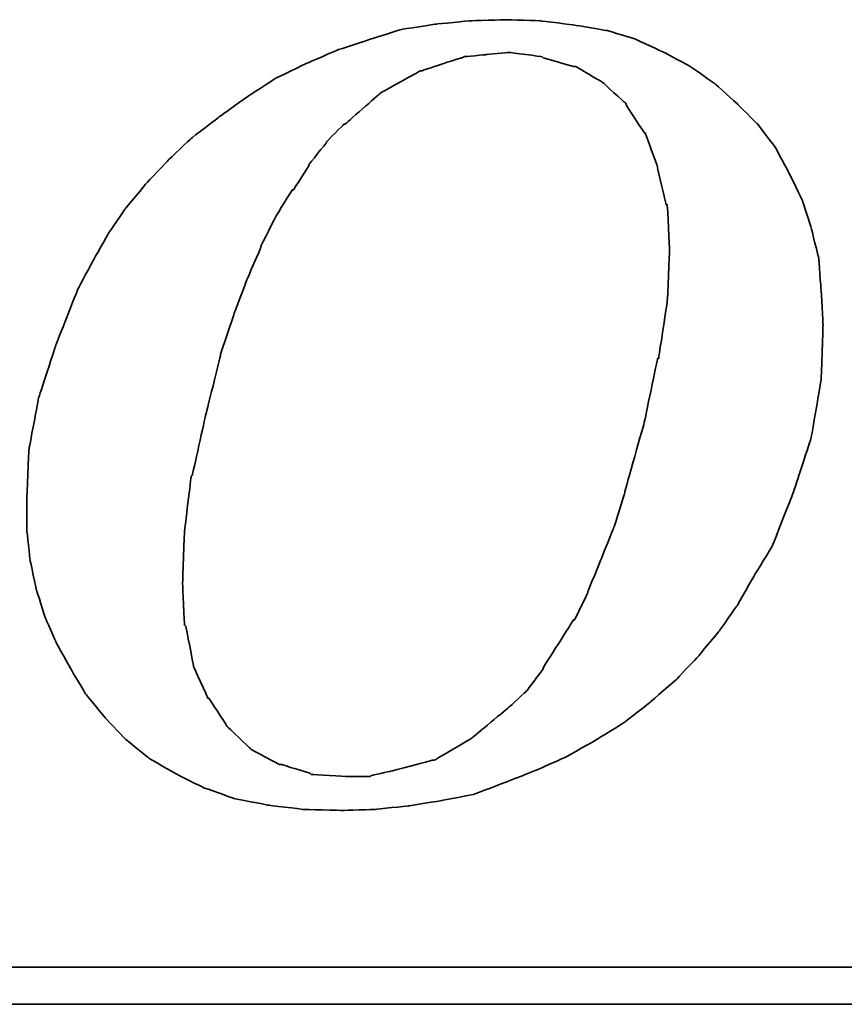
# Model space of a CAD drawing. Header units: millimetres. Extents: x 74 to 563, y 140 to 312.
# Tile 43 of 49: x 450.5 to 455.23, y 195.88 to 201.53. Entities that reach past the tile are written whole.
import ezdxf

# ---------------------------------------------------------------- set-up
doc = ezdxf.new("R2010")
doc.units = ezdxf.units.MM
doc.header["$LTSCALE"] = 0.15
doc.layers.add('DIM', color=4, linetype='CONTINUOUS')
doc.layers.add('layer 1', color=7, linetype='CONTINUOUS')

# ---------------------------------------------------------------- blocks, each defined once
blk = doc.blocks.new('TBI MOTION logo(完整正式版)')
at = {"layer": 'layer 1', "color": 22, "lineweight": 35}
for points, knots in [([(35.79625, -6.98375), (35.79625, -6.98375), (36.23125, -7.43875), (36.23125, -7.43875), (36.23125, -7.43875), (36.23125, -7.43875), (36.75625, -7.87125), (36.75625, -7.87125), (36.75625, -7.87125), (36.75625, -7.87125), (37.33125, -8.20375), (37.33125, -8.20375), (37.33125, -8.20375), (37.33125, -8.20375), (37.95625, -8.51875), (37.95625, -8.51875), (37.95625, -8.51875), (37.95625, -8.51875), (38.62625, -8.75875), (38.62625, -8.75875), (38.62625, -8.75875), (38.62625, -8.75875), (39.37125, -8.90375), (39.37125, -8.90375), (39.37125, -8.90375), (39.37125, -8.90375), (40.14125, -8.99875), (40.14125, -8.99875), (40.14125, -8.99875), (40.14125, -8.99875), (41.02625, -9.02375), (41.02625, -9.02375), (41.02625, -9.02375), (41.02625, -9.02375), (41.74625, -8.99875), (41.74625, -8.99875), (41.74625, -8.99875), (41.74625, -8.99875), (42.46625, -8.92375), (42.46625, -8.92375), (42.46625, -8.92375), (42.46625, -8.92375), (43.21125, -8.80625), (43.21125, -8.80625), (43.21125, -8.80625), (43.21125, -8.80625), (43.93125, -8.66375), (43.93125, -8.66375), (43.93125, -8.66375), (43.93125, -8.66375), (44.62625, -8.39875), (44.62625, -8.39875), (44.62625, -8.39875), (44.62625, -8.39875), (45.29625, -8.13375), (45.29625, -8.13375), (45.29625, -8.13375), (45.29625, -8.13375), (45.94625, -7.84375), (45.94625, -7.84375), (45.94625, -7.84375), (45.94625, -7.84375), (46.61625, -7.46375), (46.61625, -7.46375), (46.61625, -7.46375), (46.61625, -7.46375), (47.24125, -7.07875), (47.24125, -7.07875), (47.24125, -7.07875), (47.24125, -7.07875), (47.81625, -6.62375), (47.81625, -6.62375), (47.81625, -6.62375), (47.81625, -6.62375), (48.36875, -6.14375), (48.36875, -6.14375), (48.36875, -6.14375), (48.36875, -6.14375), (48.84625, -5.64125), (48.84625, -5.64125), (48.84625, -5.64125), (48.84625, -5.64125), (49.32625, -5.06375), (49.32625, -5.06375), (49.32625, -5.06375), (49.32625, -5.06375), (49.71125, -4.51374), (49.71125, -4.51374), (49.71125, -4.51374), (49.71125, -4.51374), (50.09625, -3.83874), (50.09625, -3.83874), (50.09625, -3.83874), (50.09625, -3.83874), (50.48125, -3.21374), (50.48125, -3.21374), (50.48125, -3.21374), (50.48125, -3.21374), (50.96125, -1.99125), (50.96125, -1.99125), (50.96125, -1.99125), (50.96125, -1.99125), (51.34375, -0.81875), (51.34375, -0.81875), (51.34375, -0.81875), (51.34375, -0.81875), (51.56125, 0.45624), (51.56125, 0.45624), (51.56125, 0.45624), (51.56125, 0.45624), (51.60625, 1.67624), (51.60625, 1.67624), (51.60625, 1.67624), (51.60625, 1.67624), (51.56125, 2.44625), (51.56125, 2.44625), (51.56125, 2.44625), (51.56125, 2.44625), (51.51125, 3.14125), (51.51125, 3.14125), (51.51125, 3.14125), (51.51125, 3.14125), (51.34375, 3.81125), (51.34375, 3.81125), (51.34375, 3.81125), (51.34375, 3.81125), (51.15125, 4.41125), (51.15125, 4.41125), (51.15125, 4.41125), (51.15125, 4.41125), (50.86125, 5.01125), (50.86125, 5.01125), (50.86125, 5.01125), (50.86125, 5.01125), (50.55125, 5.58875), (50.55125, 5.58875), (50.55125, 5.58875), (50.55125, 5.58875), (50.16625, 6.09125), (50.16625, 6.09125), (50.16625, 6.09125), (50.16625, 6.09125), (49.71125, 6.54875), (49.71125, 6.54875), (49.71125, 6.54875), (49.71125, 6.54875), (49.23125, 6.98125), (49.23125, 6.98125), (49.23125, 6.98125), (49.23125, 6.98125), (48.67875, 7.36625), (48.67875, 7.36625), (48.67875, 7.36625), (48.67875, 7.36625), (48.10375, 7.67625), (48.10375, 7.67625), (48.10375, 7.67625), (48.10375, 7.67625), (47.48125, 7.96375), (47.48125, 7.96375), (47.48125, 7.96375), (47.48125, 7.96375), (46.85625, 8.15625), (46.85625, 8.15625), (46.85625, 8.15625), (46.85625, 8.15625), (46.13625, 8.27624), (46.13625, 8.27624), (46.13625, 8.27624), (46.13625, 8.27624), (45.39125, 8.37125), (45.39125, 8.37125), (45.39125, 8.37125), (45.39125, 8.37125), (44.62625, 8.39624), (44.62625, 8.39624), (44.62625, 8.39624), (44.62625, 8.39624), (43.83625, 8.37125), (43.83625, 8.37125), (43.83625, 8.37125), (43.83625, 8.37125), (43.09125, 8.30125), (43.09125, 8.30125), (43.09125, 8.30125), (43.09125, 8.30125), (42.32125, 8.18125), (42.32125, 8.18125), (42.32125, 8.18125), (42.32125, 8.18125), (41.62875, 7.96375), (41.62875, 7.96375), (41.62875, 7.96375), (41.62875, 7.96375), (40.90625, 7.72625), (40.90625, 7.72625), (40.90625, 7.72625), (40.90625, 7.72625), (40.23624, 7.43625), (40.23624, 7.43625), (40.23624, 7.43625), (40.23624, 7.43625), (39.54124, 7.10125), (39.54124, 7.10125), (39.54124, 7.10125), (39.54124, 7.10125), (38.91625, 6.69125), (38.91625, 6.69125), (38.91625, 6.69125), (38.91625, 6.69125), (38.31625, 6.26125), (38.31625, 6.26125), (38.31625, 6.26125), (38.31625, 6.26125), (37.69125, 5.78125), (37.69125, 5.78125), (37.69125, 5.78125), (37.69125, 5.78125), (37.18625, 5.30125), (37.18625, 5.30125), (37.18625, 5.30125), (37.18625, 5.30125), (36.70625, 4.79624), (36.70625, 4.79624), (36.70625, 4.79624), (36.70625, 4.79624), (36.23125, 4.22125), (36.23125, 4.22125), (36.23125, 4.22125), (36.23125, 4.22125), (35.87124, 3.69375), (35.87124, 3.69375), (35.87124, 3.69375), (35.87124, 3.69375), (35.53125, 3.09125), (35.53125, 3.09125), (35.53125, 3.09125), (35.53125, 3.09125), (35.19875, 2.47125), (35.19875, 2.47125), (35.19875, 2.47125), (35.19875, 2.47125), (34.71625, 1.24625), (34.71625, 1.24625), (34.71625, 1.24625), (34.71625, 1.24625), (34.33125, 0.06874), (34.33125, 0.06874), (34.33125, 0.06874), (34.33125, 0.06874), (34.11625, -1.07875), (34.11625, -1.07875), (34.11625, -1.07875), (34.11625, -1.07875), (34.07125, -2.15875), (34.07125, -2.15875), (34.07125, -2.15875), (34.07125, -2.15875), (34.07125, -2.85375), (34.07125, -2.85375), (34.07125, -2.85375), (34.07125, -2.85375), (34.14125, -3.50375), (34.14125, -3.50375), (34.14125, -3.50375), (34.14125, -3.50375), (34.28625, -4.17375), (34.28625, -4.17375), (34.28625, -4.17375), (34.28625, -4.17375), (34.47625, -4.77624), (34.47625, -4.77624), (34.47625, -4.77624), (34.47625, -4.77624), (34.71625, -5.32625), (34.71625, -5.32625), (34.71625, -5.32625), (34.71625, -5.32625), (35.05375, -5.92875), (35.05375, -5.92875), (35.05375, -5.92875), (35.05375, -5.92875), (35.36375, -6.45375), (35.36375, -6.45375), (35.36375, -6.45375), (35.36375, -6.45375), (35.79625, -6.98375), (35.79625, -6.98375)], [0, 0, 0, 0, 0.01388889, 0.01388889, 0.01388889, 0.0138889, 0.02777778, 0.02777778, 0.02777778, 0.02777779, 0.04166667, 0.04166667, 0.04166667, 0.04166668, 0.05555556, 0.05555556, 0.05555556, 0.05555557, 0.06944444, 0.06944444, 0.06944444, 0.06944445, 0.08333333, 0.08333333, 0.08333333, 0.08333334, 0.09722222, 0.09722222, 0.09722222, 0.09722223, 0.11111111, 0.11111111, 0.11111111, 0.11111112, 0.125, 0.125, 0.125, 0.12500001, 0.13888889, 0.13888889, 0.13888889, 0.1388889, 0.15277778, 0.15277778, 0.15277778, 0.15277779, 0.16666667, 0.16666667, 0.16666667, 0.16666668, 0.18055556, 0.18055556, 0.18055556, 0.18055557, 0.19444444, 0.19444444, 0.19444444, 0.19444445, 0.20833333, 0.20833333, 0.20833333, 0.20833334, 0.22222222, 0.22222222, 0.22222222, 0.22222223, 0.23611111, 0.23611111, 0.23611111, 0.23611112, 0.25, 0.25, 0.25, 0.25000001, 0.26388889, 0.26388889, 0.26388889, 0.2638889, 0.27777778, 0.27777778, 0.27777778, 0.27777779, 0.29166667, 0.29166667, 0.29166667, 0.29166668, 0.30555556, 0.30555556, 0.30555556, 0.30555557, 0.31944444, 0.31944444, 0.31944444, 0.31944445, 0.33333333, 0.33333333, 0.33333333, 0.33333334, 0.34722222, 0.34722222, 0.34722222, 0.34722223, 0.36111111, 0.36111111, 0.36111111, 0.36111112, 0.375, 0.375, 0.375, 0.37500001, 0.38888889, 0.38888889, 0.38888889, 0.3888889, 0.40277778, 0.40277778, 0.40277778, 0.40277779, 0.41666667, 0.41666667, 0.41666667, 0.41666668, 0.43055556, 0.43055556, 0.43055556, 0.43055557, 0.44444444, 0.44444444, 0.44444444, 0.44444445, 0.45833333, 0.45833333, 0.45833333, 0.45833334, 0.47222222, 0.47222222, 0.47222222, 0.47222223, 0.48611111, 0.48611111, 0.48611111, 0.48611112, 0.5, 0.5, 0.5, 0.50000001, 0.51388889, 0.51388889, 0.51388889, 0.5138889, 0.52777778, 0.52777778, 0.52777778, 0.52777779, 0.54166667, 0.54166667, 0.54166667, 0.54166668, 0.55555556, 0.55555556, 0.55555556, 0.55555557, 0.56944444, 0.56944444, 0.56944444, 0.56944445, 0.58333333, 0.58333333, 0.58333333, 0.58333334, 0.59722222, 0.59722222, 0.59722222, 0.59722223, 0.61111111, 0.61111111, 0.61111111, 0.61111112, 0.625, 0.625, 0.625, 0.62500001, 0.63888889, 0.63888889, 0.63888889, 0.6388889, 0.65277778, 0.65277778, 0.65277778, 0.65277779, 0.66666667, 0.66666667, 0.66666667, 0.66666668, 0.68055556, 0.68055556, 0.68055556, 0.68055557, 0.69444444, 0.69444444, 0.69444444, 0.69444445, 0.70833333, 0.70833333, 0.70833333, 0.70833334, 0.72222222, 0.72222222, 0.72222222, 0.72222223, 0.73611111, 0.73611111, 0.73611111, 0.73611112, 0.75, 0.75, 0.75, 0.75000001, 0.76388889, 0.76388889, 0.76388889, 0.7638889, 0.77777778, 0.77777778, 0.77777778, 0.77777779, 0.79166667, 0.79166667, 0.79166667, 0.79166668, 0.80555556, 0.80555556, 0.80555556, 0.80555557, 0.81944444, 0.81944444, 0.81944444, 0.81944445, 0.83333333, 0.83333333, 0.83333333, 0.83333334, 0.84722222, 0.84722222, 0.84722222, 0.84722223, 0.86111111, 0.86111111, 0.86111111, 0.86111112, 0.875, 0.875, 0.875, 0.87500001, 0.88888889, 0.88888889, 0.88888889, 0.8888889, 0.90277778, 0.90277778, 0.90277778, 0.90277779, 0.91666667, 0.91666667, 0.91666667, 0.91666668, 0.93055556, 0.93055556, 0.93055556, 0.93055557, 0.94444444, 0.94444444, 0.94444444, 0.94444445, 0.95833333, 0.95833333, 0.95833333, 0.95833334, 0.97222222, 0.97222222, 0.97222222, 0.97222223, 0.98611111, 0.98611111, 0.98611111, 0.98611112, 1, 1, 1, 1]), ([(38.33875, 1.03124), (38.33875, 1.03124), (38.62625, 1.89625), (38.62625, 1.89625), (38.62625, 1.89625), (38.62625, 1.89625), (38.91625, 2.66375), (38.91625, 2.66375), (38.91625, 2.66375), (38.91625, 2.66375), (39.22625, 3.38125), (39.22625, 3.38125), (39.22625, 3.38125), (39.22625, 3.38125), (39.22625, 3.40624), (39.22625, 3.40624), (39.22625, 3.40624), (39.22625, 3.40624), (39.56124, 4.07624), (39.56124, 4.07624), (39.56124, 4.07624), (39.56124, 4.07624), (39.92125, 4.65125), (39.92125, 4.65125), (39.92125, 4.65125), (39.92125, 4.65125), (39.94625, 4.65125), (39.94625, 4.65125), (39.94625, 4.65125), (39.94625, 4.65125), (40.28125, 5.17875), (40.28125, 5.17875), (40.28125, 5.17875), (40.28125, 5.17875), (40.28125, 5.20375), (40.28125, 5.20375), (40.28125, 5.20375), (40.28125, 5.20375), (40.66875, 5.68625), (40.66875, 5.68625), (40.66875, 5.68625), (40.66875, 5.68625), (40.66875, 5.70625), (40.66875, 5.70625), (40.66875, 5.70625), (40.66875, 5.70625), (41.05124, 6.09125), (41.05124, 6.09125), (41.05124, 6.09125), (41.05124, 6.09125), (41.07625, 6.09125), (41.07625, 6.09125), (41.07625, 6.09125), (41.07625, 6.09125), (41.84125, 6.76625), (41.84125, 6.76625), (41.84125, 6.76625), (41.84125, 6.76625), (41.86625, 6.78625), (41.86625, 6.78625), (41.86625, 6.78625), (41.86625, 6.78625), (42.73125, 7.26624), (42.73125, 7.26624), (42.73125, 7.26624), (42.73125, 7.26624), (42.75625, 7.26624), (42.75625, 7.26624), (42.75625, 7.26624), (42.75625, 7.26624), (43.18625, 7.41125), (43.18625, 7.41125), (43.18625, 7.41125), (43.18625, 7.41125), (43.64125, 7.55625), (43.64125, 7.55625), (43.64125, 7.55625), (43.64125, 7.55625), (43.66625, 7.55625), (43.66625, 7.55625), (43.66625, 7.55625), (43.66625, 7.55625), (43.69125, 7.58124), (43.69125, 7.58124), (43.69125, 7.58124), (43.69125, 7.58124), (44.19125, 7.62625), (44.19125, 7.62625), (44.19125, 7.62625), (44.19125, 7.62625), (44.67125, 7.67625), (44.67125, 7.67625), (44.67125, 7.67625), (44.67125, 7.67625), (44.69625, 7.67625), (44.69625, 7.67625), (44.69625, 7.67625), (44.69625, 7.67625), (45.41875, 7.58124), (45.41875, 7.58124), (45.41875, 7.58124), (45.41875, 7.58124), (45.44125, 7.55625), (45.44125, 7.55625), (45.44125, 7.55625), (45.44125, 7.55625), (46.11125, 7.36625), (46.11125, 7.36625), (46.11125, 7.36625), (46.11125, 7.36625), (46.13625, 7.36625), (46.13625, 7.36625), (46.13625, 7.36625), (46.13625, 7.36625), (46.15875, 7.36625), (46.15875, 7.36625), (46.15875, 7.36625), (46.15875, 7.36625), (46.73625, 7.02624), (46.73625, 7.02624), (46.73625, 7.02624), (46.73625, 7.02624), (46.76125, 7.00624), (46.76125, 7.00624), (46.76125, 7.00624), (46.76125, 7.00624), (47.24125, 6.57124), (47.24125, 6.57124), (47.24125, 6.57124), (47.24125, 6.57124), (47.26625, 6.54875), (47.26625, 6.54875), (47.26625, 6.54875), (47.26625, 6.54875), (47.26625, 6.52375), (47.26625, 6.52375), (47.26625, 6.52375), (47.26625, 6.52375), (47.67375, 5.89875), (47.67375, 5.89875), (47.67375, 5.89875), (47.67375, 5.89875), (47.69625, 5.89875), (47.69625, 5.89875), (47.69625, 5.89875), (47.69625, 5.89875), (47.69625, 5.87625), (47.69625, 5.87625), (47.69625, 5.87625), (47.69625, 5.87625), (47.96125, 5.15625), (47.96125, 5.15625), (47.96125, 5.15625), (47.96125, 5.15625), (47.96125, 5.13125), (47.96125, 5.13125), (47.96125, 5.13125), (47.96125, 5.13125), (48.15125, 4.31875), (48.15125, 4.31875), (48.15125, 4.31875), (48.15125, 4.31875), (48.17625, 4.31875), (48.17625, 4.31875), (48.17625, 4.31875), (48.17625, 4.31875), (48.17625, 4.29125), (48.17625, 4.29125), (48.17625, 4.29125), (48.17625, 4.29125), (48.22625, 3.33125), (48.22625, 3.33125), (48.22625, 3.33125), (48.22625, 3.33125), (48.22625, 3.30875), (48.22625, 3.30875), (48.22625, 3.30875), (48.22625, 3.30875), (48.17625, 2.20624), (48.17625, 2.20624), (48.17625, 2.20624), (48.17625, 2.20624), (48.17625, 2.18124), (48.17625, 2.18124), (48.17625, 2.18124), (48.17625, 2.18124), (47.98375, 0.93624), (47.98375, 0.93624), (47.98375, 0.93624), (47.98375, 0.93624), (47.96125, 0.93624), (47.96125, 0.93624), (47.96125, 0.93624), (47.96125, 0.93624), (47.67375, -0.45874), (47.67375, -0.45874), (47.67375, -0.45874), (47.67375, -0.45874), (47.24125, -1.99125), (47.24125, -1.99125), (47.24125, -1.99125), (47.24125, -1.99125), (47.24125, -2.01874), (47.24125, -2.01874), (47.24125, -2.01874), (47.24125, -2.01874), (47.00125, -2.78375), (47.00125, -2.78375), (47.00125, -2.78375), (47.00125, -2.78375), (46.71125, -3.50375), (46.71125, -3.50375), (46.71125, -3.50375), (46.71125, -3.50375), (46.42625, -4.19875), (46.42625, -4.19875), (46.42625, -4.19875), (46.42625, -4.19875), (46.42625, -4.22375), (46.42625, -4.22375), (46.42625, -4.22375), (46.42625, -4.22375), (46.13625, -4.82374), (46.13625, -4.82374), (46.13625, -4.82374), (46.13625, -4.82374), (46.11125, -4.82374), (46.11125, -4.82374), (46.11125, -4.82374), (46.11125, -4.82374), (45.77625, -5.35125), (45.77625, -5.35125), (45.77625, -5.35125), (45.77625, -5.35125), (45.44125, -5.87875), (45.44125, -5.87875), (45.44125, -5.87875), (45.44125, -5.87875), (45.44125, -5.90375), (45.44125, -5.90375), (45.44125, -5.90375), (45.44125, -5.90375), (45.10625, -6.35875), (45.10625, -6.35875), (45.10625, -6.35875), (45.10625, -6.35875), (45.08125, -6.38375), (45.08125, -6.38375), (45.08125, -6.38375), (45.08125, -6.38375), (44.69625, -6.74375), (44.69625, -6.74375), (44.69625, -6.74375), (44.69625, -6.74375), (43.88375, -7.41625), (43.88375, -7.41625), (43.88375, -7.41625), (43.88375, -7.41625), (43.85625, -7.43875), (43.85625, -7.43875), (43.85625, -7.43875), (43.85625, -7.43875), (43.04125, -7.91875), (43.04125, -7.91875), (43.04125, -7.91875), (43.04125, -7.91875), (43.01625, -7.91875), (43.01625, -7.91875), (43.01625, -7.91875), (43.01625, -7.91875), (42.99625, -7.91875), (42.99625, -7.91875), (42.99625, -7.91875), (42.99625, -7.91875), (42.08125, -8.15875), (42.08125, -8.15875), (42.08125, -8.15875), (42.08125, -8.15875), (41.65125, -8.25625), (41.65125, -8.25625), (41.65125, -8.25625), (41.65125, -8.25625), (41.62875, -8.27875), (41.62875, -8.27875), (41.62875, -8.27875), (41.62875, -8.27875), (41.60125, -8.27875), (41.60125, -8.27875), (41.60125, -8.27875), (41.60125, -8.27875), (41.12125, -8.27875), (41.12125, -8.27875), (41.12125, -8.27875), (41.12125, -8.27875), (40.35624, -8.23125), (40.35624, -8.23125), (40.35624, -8.23125), (40.35624, -8.23125), (40.33125, -8.23125), (40.33125, -8.23125), (40.33125, -8.23125), (40.33125, -8.23125), (40.30625, -8.20375), (40.30625, -8.20375), (40.30625, -8.20375), (40.30625, -8.20375), (39.68375, -8.01375), (39.68375, -8.01375), (39.68375, -8.01375), (39.68375, -8.01375), (39.66124, -8.01375), (39.66124, -8.01375), (39.66124, -8.01375), (39.66124, -8.01375), (39.63625, -8.01375), (39.63625, -8.01375), (39.63625, -8.01375), (39.63625, -8.01375), (39.01125, -7.67875), (39.01125, -7.67875), (39.01125, -7.67875), (39.01125, -7.67875), (38.98875, -7.65375), (38.98875, -7.65375), (38.98875, -7.65375), (38.98875, -7.65375), (38.48625, -7.17375), (38.48625, -7.17375), (38.48625, -7.17375), (38.48625, -7.17375), (38.45875, -7.14875), (38.45875, -7.14875), (38.45875, -7.14875), (38.45875, -7.14875), (38.45875, -7.12875), (38.45875, -7.12875), (38.45875, -7.12875), (38.45875, -7.12875), (38.07625, -6.54875), (38.07625, -6.54875), (38.07625, -6.54875), (38.07625, -6.54875), (38.05125, -6.54875), (38.05125, -6.54875), (38.05125, -6.54875), (38.05125, -6.54875), (38.05125, -6.52875), (38.05125, -6.52875), (38.05125, -6.52875), (38.05125, -6.52875), (37.74125, -5.85375), (37.74125, -5.85375), (37.74125, -5.85375), (37.74125, -5.85375), (37.74125, -5.82875), (37.74125, -5.82875), (37.74125, -5.82875), (37.74125, -5.82875), (37.57375, -4.96875), (37.57375, -4.96875), (37.57375, -4.96875), (37.57375, -4.96875), (37.54625, -4.94375), (37.54625, -4.94375), (37.54625, -4.94375), (37.54625, -4.94375), (37.50125, -4.03375), (37.50125, -4.03375), (37.50125, -4.03375), (37.50125, -4.03375), (37.50125, -4.00875), (37.50125, -4.00875), (37.50125, -4.00875), (37.50125, -4.00875), (37.54625, -2.85375), (37.54625, -2.85375), (37.54625, -2.85375), (37.54625, -2.85375), (37.69125, -1.65875), (37.69125, -1.65875), (37.69125, -1.65875), (37.69125, -1.65875), (37.71624, -1.63375), (37.71624, -1.63375), (37.71624, -1.63375), (37.71624, -1.63375), (38.00375, -0.33875), (38.00375, -0.33875), (38.00375, -0.33875), (38.00375, -0.33875), (38.33875, 1.00624), (38.33875, 1.00624), (38.33875, 1.00624), (38.33875, 1.00624), (38.33875, 1.03124), (38.33875, 1.03124)], [0, 0, 0, 0, 0.01010101, 0.01010101, 0.01010101, 0.01010102, 0.02020202, 0.02020202, 0.02020202, 0.02020203, 0.03030303, 0.03030303, 0.03030303, 0.03030304, 0.04040404, 0.04040404, 0.04040404, 0.04040405, 0.05050505, 0.05050505, 0.05050505, 0.05050506, 0.06060606, 0.06060606, 0.06060606, 0.06060607, 0.07070707, 0.07070707, 0.07070707, 0.07070708, 0.08080808, 0.08080808, 0.08080808, 0.08080809, 0.09090909, 0.09090909, 0.09090909, 0.0909091, 0.1010101, 0.1010101, 0.1010101, 0.10101011, 0.11111111, 0.11111111, 0.11111111, 0.11111112, 0.12121212, 0.12121212, 0.12121212, 0.12121213, 0.13131313, 0.13131313, 0.13131313, 0.13131314, 0.14141414, 0.14141414, 0.14141414, 0.14141415, 0.15151515, 0.15151515, 0.15151515, 0.15151516, 0.16161616, 0.16161616, 0.16161616, 0.16161617, 0.17171717, 0.17171717, 0.17171717, 0.17171718, 0.18181818, 0.18181818, 0.18181818, 0.18181819, 0.19191919, 0.19191919, 0.19191919, 0.1919192, 0.2020202, 0.2020202, 0.2020202, 0.20202021, 0.21212121, 0.21212121, 0.21212121, 0.21212122, 0.22222222, 0.22222222, 0.22222222, 0.22222223, 0.23232323, 0.23232323, 0.23232323, 0.23232324, 0.24242424, 0.24242424, 0.24242424, 0.24242425, 0.25252525, 0.25252525, 0.25252525, 0.25252526, 0.26262626, 0.26262626, 0.26262626, 0.26262627, 0.27272727, 0.27272727, 0.27272727, 0.27272728, 0.28282828, 0.28282828, 0.28282828, 0.28282829, 0.29292929, 0.29292929, 0.29292929, 0.2929293, 0.3030303, 0.3030303, 0.3030303, 0.30303031, 0.31313131, 0.31313131, 0.31313131, 0.31313132, 0.32323232, 0.32323232, 0.32323232, 0.32323233, 0.33333333, 0.33333333, 0.33333333, 0.33333334, 0.34343434, 0.34343434, 0.34343434, 0.34343435, 0.35353535, 0.35353535, 0.35353535, 0.35353536, 0.36363636, 0.36363636, 0.36363636, 0.36363637, 0.37373737, 0.37373737, 0.37373737, 0.37373738, 0.38383838, 0.38383838, 0.38383838, 0.38383839, 0.39393939, 0.39393939, 0.39393939, 0.3939394, 0.4040404, 0.4040404, 0.4040404, 0.40404041, 0.41414141, 0.41414141, 0.41414141, 0.41414142, 0.42424242, 0.42424242, 0.42424242, 0.42424243, 0.43434343, 0.43434343, 0.43434343, 0.43434344, 0.44444444, 0.44444444, 0.44444444, 0.44444445, 0.45454545, 0.45454545, 0.45454545, 0.45454546, 0.46464646, 0.46464646, 0.46464646, 0.46464647, 0.47474747, 0.47474747, 0.47474747, 0.47474748, 0.48484848, 0.48484848, 0.48484848, 0.48484849, 0.49494949, 0.49494949, 0.49494949, 0.4949495, 0.50505051, 0.50505051, 0.50505051, 0.50505052, 0.51515152, 0.51515152, 0.51515152, 0.51515153, 0.52525253, 0.52525253, 0.52525253, 0.52525254, 0.53535354, 0.53535354, 0.53535354, 0.53535355, 0.54545455, 0.54545455, 0.54545455, 0.54545456, 0.55555556, 0.55555556, 0.55555556, 0.55555557, 0.56565657, 0.56565657, 0.56565657, 0.56565658, 0.57575758, 0.57575758, 0.57575758, 0.57575759, 0.58585859, 0.58585859, 0.58585859, 0.5858586, 0.5959596, 0.5959596, 0.5959596, 0.59595961, 0.60606061, 0.60606061, 0.60606061, 0.60606062, 0.61616162, 0.61616162, 0.61616162, 0.61616163, 0.62626263, 0.62626263, 0.62626263, 0.62626264, 0.63636364, 0.63636364, 0.63636364, 0.63636365, 0.64646465, 0.64646465, 0.64646465, 0.64646466, 0.65656566, 0.65656566, 0.65656566, 0.65656567, 0.66666667, 0.66666667, 0.66666667, 0.66666668, 0.67676768, 0.67676768, 0.67676768, 0.67676769, 0.68686869, 0.68686869, 0.68686869, 0.6868687, 0.6969697, 0.6969697, 0.6969697, 0.69696971, 0.70707071, 0.70707071, 0.70707071, 0.70707072, 0.71717172, 0.71717172, 0.71717172, 0.71717173, 0.72727273, 0.72727273, 0.72727273, 0.72727274, 0.73737374, 0.73737374, 0.73737374, 0.73737375, 0.74747475, 0.74747475, 0.74747475, 0.74747476, 0.75757576, 0.75757576, 0.75757576, 0.75757577, 0.76767677, 0.76767677, 0.76767677, 0.76767678, 0.77777778, 0.77777778, 0.77777778, 0.77777779, 0.78787879, 0.78787879, 0.78787879, 0.7878788, 0.7979798, 0.7979798, 0.7979798, 0.79797981, 0.80808081, 0.80808081, 0.80808081, 0.80808082, 0.81818182, 0.81818182, 0.81818182, 0.81818183, 0.82828283, 0.82828283, 0.82828283, 0.82828284, 0.83838384, 0.83838384, 0.83838384, 0.83838385, 0.84848485, 0.84848485, 0.84848485, 0.84848486, 0.85858586, 0.85858586, 0.85858586, 0.85858587, 0.86868687, 0.86868687, 0.86868687, 0.86868688, 0.87878788, 0.87878788, 0.87878788, 0.87878789, 0.88888889, 0.88888889, 0.88888889, 0.8888889, 0.8989899, 0.8989899, 0.8989899, 0.89898991, 0.90909091, 0.90909091, 0.90909091, 0.90909092, 0.91919192, 0.91919192, 0.91919192, 0.91919193, 0.92929293, 0.92929293, 0.92929293, 0.92929294, 0.93939394, 0.93939394, 0.93939394, 0.93939395, 0.94949495, 0.94949495, 0.94949495, 0.94949496, 0.95959596, 0.95959596, 0.95959596, 0.95959597, 0.96969697, 0.96969697, 0.96969697, 0.96969698, 0.97979798, 0.97979798, 0.97979798, 0.97979799, 0.98989899, 0.98989899, 0.98989899, 0.989899, 1, 1, 1, 1]), ([(75.90875, -9.47875), (75.90875, -9.47875), (75.90875, -12.28625), (75.90875, -12.28625), (75.90875, -12.28625), (75.90875, -12.28625), (75.90875, -12.47875), (75.90875, -12.47875), (75.90875, -12.47875), (75.90875, -12.47875), (75.71625, -12.47875), (75.71625, -12.47875), (75.71625, -12.47875), (75.71625, -12.47875), (-88.32875, -12.47875), (-88.32875, -12.47875), (-88.32875, -12.47875), (-88.32875, -12.47875), (-88.32875, -13.29375), (-88.32875, -13.29375), (-88.32875, -13.29375), (-88.32875, -13.29375), (82.89125, -13.29375), (82.89125, -13.29375), (82.89125, -13.29375), (82.89125, -13.29375), (75.90875, -9.47875), (75.90875, -9.47875)], [0, 0, 0, 0, 0.14285714, 0.14285714, 0.14285714, 0.14285715, 0.28571429, 0.28571429, 0.28571429, 0.2857143, 0.42857143, 0.42857143, 0.42857143, 0.42857144, 0.57142857, 0.57142857, 0.57142857, 0.57142858, 0.71428571, 0.71428571, 0.71428571, 0.71428572, 0.85714286, 0.85714286, 0.85714286, 0.85714287, 1, 1, 1, 1])]:
    blk.add_open_spline(points, degree=3, knots=knots, dxfattribs=at)

msp = doc.modelspace()

# ---------------------------------------------------------------- block references
at = {"layer": 'DIM', "color": 0, "xscale": 0.2606204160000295, "yscale": 0.2606204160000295, "zscale": 0.2606204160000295}
msp.add_blockref('TBI MOTION logo(完整正式版)', (441.6565, 199.344), dxfattribs=at)

doc.saveas('drawing.dxf')
